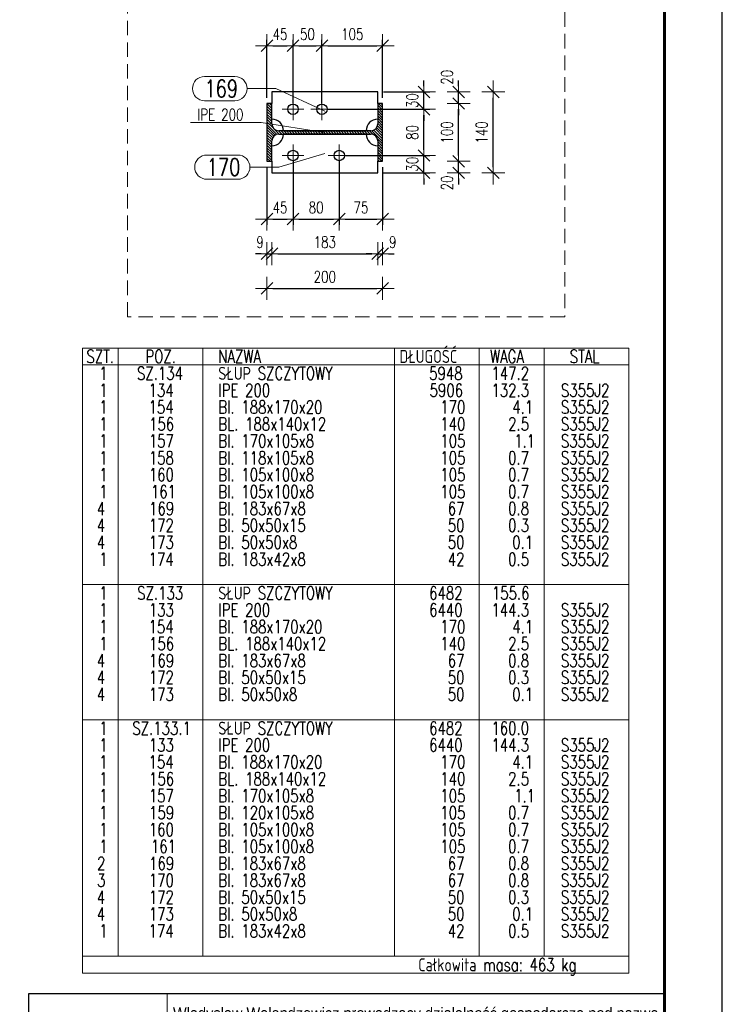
# Model space of a CAD drawing. Header units: millimetres. Extents: x -174 to 432, y 15234 to 15730.
# Tile 20 of 24: x 304 to 426, y 15358 to 15529. Entities that reach past the tile are written whole.
import ezdxf
from ezdxf.enums import TextEntityAlignment as Align

# ---------------------------------------------------------------- set-up
doc = ezdxf.new("R2010")
doc.units = ezdxf.units.MM
doc.header["$LTSCALE"] = 10
doc.linetypes.add('HIDDEN', pattern=[0.375, 0.25, -0.125])
doc.linetypes.add('MITTE', pattern=[2, 1.25, -0.25, 0.25, -0.25])
doc.layers.get('Defpoints').update_dxf_attribs({"color": 1})
doc.layers.add('_FORMATKA', color=8, linetype='Continuous', plot=False)
for name, color, linetype, lineweight in [('_RAMKA', 7, 'Continuous', 35), ('_Tabelka', 7, 'Continuous', 25), ('PS_DIM', 4, 'Continuous', 13), ('PS_Hatch', 3, 'Continuous', 9), ('PS_Hidden', 2, 'HIDDEN', 9), ('PS_Mid', 5, 'MITTE', 15), ('PS_Pos', 1, 'Continuous', 15), ('PS_SOLID', 7, 'Continuous', 30)]:
    doc.layers.add(name, color=color, linetype=linetype, lineweight=lineweight)
doc.styles.add('gil', font='txt', dxfattribs={"width": 0.9})
doc.styles.add('simplex', font='simplex.shx', dxfattribs={"width": 0.75})
doc.dimstyles.new('1_10_PRZ', dxfattribs={"dimtxt": 2, "dimasz": 1, "dimexe": 2, "dimexo": 5, "dimgap": 1, "dimtad": 1, "dimdec": 0, "dimlfac": 10, "dimtxsty": 'simplex', "dimblk": 'dimznak', "dimcen": 2, "dimse1": 1, "dimse2": 1, "dimclrt": 3, "dimadec": 1, "dimazin": 0, "dimtfac": 1, "dimtdec": 0, "dimtix": 1, "dimtmove": 2, "dimatfit": 3, "dimldrblk": 'dim-grot', "dimfxl": 1, "dimarcsym": 0})
doc.dimstyles.new('1_10_SC', dxfattribs={"dimtxt": 2, "dimasz": 1, "dimexe": 1, "dimexo": 1, "dimgap": 1, "dimtad": 1, "dimdec": 0, "dimlfac": 10, "dimtxsty": 'simplex', "dimblk": 'dimznak', "dimcen": 2, "dimclrd": 256, "dimclre": 256, "dimclrt": 3, "dimadec": 1, "dimazin": 0, "dimtfac": 1, "dimtdec": 0, "dimtix": 1, "dimtmove": 2, "dimatfit": 3, "dimldrblk": 'dim-grot', "dimfxl": 1, "dimarcsym": 0})

# ---------------------------------------------------------------- blocks, each defined once
blk = doc.blocks.new('*U160')
at = {"layer": '_FORMATKA', "lineweight": -3}
blk.add_lwpolyline([(-594, 0), (0, 0), (0, 420), (-594, 420)], close=True, dxfattribs=at)
at = {"layer": '_RAMKA', "lineweight": -3, "const_width": 0.5}
blk.add_lwpolyline([(-564, 10), (-10, 10), (-10, 410), (-564, 410)], close=True, dxfattribs=at)
blk = doc.blocks.new('tabela_rys')
at = {"layer": '_Tabelka', "color": 251, "lineweight": 15}
blk.add_line((45.62, 123.55), (45.62, 91.73), dxfattribs=at)
at = {"layer": '_Tabelka', "color": 251, "lineweight": 30}
blk.add_lwpolyline([(131.62, 123.55), (21.62, 123.55), (21.62, 7.77), (131.62, 7.77)], close=True, dxfattribs=at)
at = {"layer": '_Tabelka', "color": 7, "insert": (46.6, 116.81), "char_height": 2, "attachment_point": 4, "style": 'gil'}
blk.add_mtext_dynamic_manual_height_columns('{\\fArial|b0|i0|c0|p34;\\C256;W\\fArial|b0|i0|c238|p34;ł\\fArial|b0|i0|c0|p34;ad\\fArial|b0|i0|c238|p34;ysł\\fArial|b0|i0|c0|p34;aw Wa\\fArial|b0|i0|c238|p34;le\\fArial|b0|i0|c0|p34;nd\\fArial|b0|i0|c238|p34;ze\\fArial|b0|i0|c0|p34;w\\fArial|b0|i0|c238|p34;i\\fArial|b0|i0|c0|p34;c\\fArial|b0|i0|c238|p34;z\\fArial|b0|i0|c0|p34;\\~\\fArial|b0|i0|c238|p34;pr\\fArial|b0|i0|c0|p34;owad\\fArial|b0|i0|c238|p34;zą\\fArial|b0|i0|c0|p34;c\\fArial|b0|i0|c238|p34;y\\fArial|b0|i0|c0|p34; d\\fArial|b0|i0|c238|p34;zi\\fArial|b0|i0|c0|p34;a\\fArial|b0|i0|c238|p34;ł\\fArial|b0|i0|c0|p34;a\\fArial|b0|i0|c238|p34;l\\fArial|b0|i0|c0|p34;no\\fArial|b0|i0|c238|p34;ść\\fArial|b0|i0|c0|p34; \\fArial|b0|i0|c238|p34;g\\fArial|b0|i0|c0|p34;o\\fArial|b0|i0|c238|p34;sp\\fArial|b0|i0|c0|p34;oda\\fArial|b0|i0|c238|p34;r\\fArial|b0|i0|c0|p34;c\\fArial|b0|i0|c238|p34;zą\\fArial|b0|i0|c0|p34; \\fArial|b0|i0|c238|p34;p\\fArial|b0|i0|c0|p34;od na\\fArial|b0|i0|c238|p34;z\\fArial|b0|i0|c0|p34;w\\fArial|b0|i0|c238|p34;ą\\fArial|b0|i0|c0|p34; \\fArial|b0|i0|c238|p34;"Z\\fArial|b0|i0|c0|p34;a\\fArial|b0|i0|c238|p34;kł\\fArial|b0|i0|c0|p34;ad \\fArial|b0|i0|c238|p34;St\\fArial|b0|i0|c0|p34;o\\fArial|b0|i0|c238|p34;l\\fArial|b0|i0|c0|p34;a\\fArial|b0|i0|c238|p34;rsk\\fArial|b0|i0|c0|p34;o-\\fArial|b0|i0|c238|p34;T\\fArial|b0|i0|c0|p34;a\\fArial|b0|i0|c238|p34;pi\\fArial|b0|i0|c0|p34;c\\fArial|b0|i0|c238|p34;erski\\fArial|b0|i0|c0|p34; W\\fArial|b0|i0|c238|p34;ł\\fArial|b0|i0|c0|p34;ad\\fArial|b0|i0|c238|p34;ysł\\fArial|b0|i0|c0|p34;aw Wa\\fArial|b0|i0|c238|p34;le\\fArial|b0|i0|c0|p34;nd\\fArial|b0|i0|c238|p34;ze\\fArial|b0|i0|c0|p34;w\\fArial|b0|i0|c238|p34;i\\fArial|b0|i0|c0|p34;c\\fArial|b0|i0|c238|p34;z"\\fArial|b0|i0|c0|p34; \\fArial|b0|i0|c238|p34;M\\fArial|b0|i0|c0|p34;a\\fArial|b0|i0|c238|p34;ł\\fArial|b0|i0|c0|p34;a \\fArial|b0|i0|c238|p34;Hut\\fArial|b0|i0|c0|p34;a \\fArial|b0|i0|c238|p34;1\\fArial|b0|i0|c0|p34;B\\fArial|b0|i0|c238|p34;, \\P16-402 Suwałki}', width=87.5522, gutter_width=12.5, heights=[51.49], dxfattribs=at)
at = {"layer": '_Tabelka', "color": 7, "style": 'gil', "width": 0.9}
for p in [(47.79, 34.83), (47.79, 30.29), (47.79, 26.06)]:
    blk.add_attdef('NAZWA_RYS:', text='', height=2.5, dxfattribs=at).set_placement(p, align=Align.MIDDLE_LEFT)
blk.add_attdef('FORMAT', text='', height=2.5, dxfattribs=at).set_placement((33.12, 15.91), align=Align.MIDDLE)
at = {"layer": '_Tabelka', "color": 7, "style": 'gil', "width": 0.9, "flags": 8}
for tag, p in [('DATA', (61.11, 15.91)), ('SKALA', (87.85, 15.91)), ('NR_RYSUNKU', (117.18, 15.91))]:
    blk.add_attdef(tag, text='', height=2.5, dxfattribs=at).set_placement(p, align=Align.MIDDLE)
blk = doc.blocks.new('dimznak')
at = {"color": 0}
for points in [[(0, 2), (0, -2)], [(-2, 0), (2, 0)]]:
    blk.add_lwpolyline(points, dxfattribs=at)
at = {"color": 2}
blk.add_lwpolyline([(1, 1), (-1, -1)], dxfattribs=at)
blk = doc.blocks.new('*D186')
at = {"layer": 'Defpoints', "color": 0, "transparency": 16777216}
for p in [(351.45, 15523.99), (346.95, 15513.99), (351.45, 15512.99)]:
    blk.add_point(p, dxfattribs=at)
at = {"layer": 'PS_DIM', "lineweight": -2, "transparency": 16777216}
for p, q in [((346.95, 15514.99), (346.95, 15524.99)), ((347.95, 15523.99), (350.45, 15523.99)), ((351.45, 15513.99), (351.45, 15524.99))]:
    blk.add_line(p, q, dxfattribs=at)
at = {"layer": 'PS_DIM', "lineweight": -2, "transparency": 16777216, "rotation": 180}
blk.add_blockref('dimznak', (346.95, 15523.99), dxfattribs=at)
at = {"layer": 'PS_DIM', "lineweight": -2, "transparency": 16777216}
blk.add_blockref('dimznak', (351.45, 15523.99), dxfattribs=at)
at = {"layer": 'PS_DIM', "color": 3, "transparency": 16777216, "insert": (349.2, 15525.99), "char_height": 2, "attachment_point": 5, "style": 'simplex'}
blk.add_mtext('45', dxfattribs=at)
blk = doc.blocks.new('dim-grot')
blk.add_hatch(color=256).paths.add_polyline_path([(0, 0), (-2, 0.5), (-2, -0.5)])
blk.add_lwpolyline([(0, 0), (-2, 0.5), (-2, -0.5), (0, 0)])
blk = doc.blocks.new('*D187')
at = {"layer": 'Defpoints', "color": 0, "transparency": 16777216}
for p in [(356.45, 15523.99), (351.45, 15512.99), (356.45, 15512.99)]:
    blk.add_point(p, dxfattribs=at)
at = {"layer": 'PS_DIM', "lineweight": -2, "transparency": 16777216}
for p, q in [((351.45, 15513.99), (351.45, 15524.99)), ((352.45, 15523.99), (355.45, 15523.99)), ((356.45, 15513.99), (356.45, 15524.99))]:
    blk.add_line(p, q, dxfattribs=at)
at = {"layer": 'PS_DIM', "lineweight": -2, "transparency": 16777216, "rotation": 180}
blk.add_blockref('dimznak', (351.45, 15523.99), dxfattribs=at)
at = {"layer": 'PS_DIM', "lineweight": -2, "transparency": 16777216}
blk.add_blockref('dimznak', (356.45, 15523.99), dxfattribs=at)
at = {"layer": 'PS_DIM', "color": 3, "transparency": 16777216, "insert": (353.95, 15525.99), "char_height": 2, "attachment_point": 5, "style": 'simplex'}
blk.add_mtext('50', dxfattribs=at)
blk = doc.blocks.new('*D188')
at = {"layer": 'Defpoints', "color": 0, "transparency": 16777216}
for p in [(366.95, 15523.99), (366.95, 15513.99), (356.45, 15512.99)]:
    blk.add_point(p, dxfattribs=at)
at = {"layer": 'PS_DIM', "lineweight": -2, "transparency": 16777216}
for p, q in [((356.45, 15513.99), (356.45, 15524.99)), ((357.45, 15523.99), (365.95, 15523.99)), ((366.95, 15514.99), (366.95, 15524.99))]:
    blk.add_line(p, q, dxfattribs=at)
at = {"layer": 'PS_DIM', "lineweight": -2, "transparency": 16777216, "rotation": 180}
blk.add_blockref('dimznak', (356.45, 15523.99), dxfattribs=at)
at = {"layer": 'PS_DIM', "lineweight": -2, "transparency": 16777216}
blk.add_blockref('dimznak', (366.95, 15523.99), dxfattribs=at)
at = {"layer": 'PS_DIM', "color": 3, "transparency": 16777216, "insert": (361.7, 15525.99), "char_height": 2, "attachment_point": 5, "style": 'simplex'}
blk.add_mtext('105', dxfattribs=at)
blk = doc.blocks.new('*D189')
at = {"layer": 'Defpoints', "color": 0, "transparency": 16777216}
for p in [(346.95, 15503.99), (351.45, 15504.99), (351.45, 15493.99)]:
    blk.add_point(p, dxfattribs=at)
at = {"layer": 'PS_DIM', "lineweight": -2, "transparency": 16777216}
for p, q in [((351.45, 15503.99), (351.45, 15492.99)), ((346.95, 15502.99), (346.95, 15492.99)), ((347.95, 15493.99), (350.45, 15493.99))]:
    blk.add_line(p, q, dxfattribs=at)
at = {"layer": 'PS_DIM', "lineweight": -2, "transparency": 16777216, "rotation": 180}
blk.add_blockref('dimznak', (346.95, 15493.99), dxfattribs=at)
at = {"layer": 'PS_DIM', "lineweight": -2, "transparency": 16777216}
blk.add_blockref('dimznak', (351.45, 15493.99), dxfattribs=at)
at = {"layer": 'PS_DIM', "color": 3, "transparency": 16777216, "insert": (349.2, 15495.99), "char_height": 2, "attachment_point": 5, "style": 'simplex'}
blk.add_mtext('45', dxfattribs=at)
blk = doc.blocks.new('*D190')
at = {"layer": 'Defpoints', "color": 0, "transparency": 16777216}
for p in [(351.45, 15504.99), (359.45, 15504.99), (359.45, 15493.99)]:
    blk.add_point(p, dxfattribs=at)
at = {"layer": 'PS_DIM', "lineweight": -2, "transparency": 16777216}
for p, q in [((351.45, 15503.99), (351.45, 15492.99)), ((359.45, 15503.99), (359.45, 15492.99)), ((352.45, 15493.99), (358.45, 15493.99))]:
    blk.add_line(p, q, dxfattribs=at)
at = {"layer": 'PS_DIM', "lineweight": -2, "transparency": 16777216, "rotation": 180}
blk.add_blockref('dimznak', (351.45, 15493.99), dxfattribs=at)
at = {"layer": 'PS_DIM', "lineweight": -2, "transparency": 16777216}
blk.add_blockref('dimznak', (359.45, 15493.99), dxfattribs=at)
at = {"layer": 'PS_DIM', "color": 3, "transparency": 16777216, "insert": (355.45, 15495.99), "char_height": 2, "attachment_point": 5, "style": 'simplex'}
blk.add_mtext('80', dxfattribs=at)
blk = doc.blocks.new('*D191')
at = {"layer": 'Defpoints', "color": 0, "transparency": 16777216}
for p in [(359.45, 15504.99), (366.95, 15503.99), (366.95, 15493.99)]:
    blk.add_point(p, dxfattribs=at)
at = {"layer": 'PS_DIM', "lineweight": -2, "transparency": 16777216}
for p, q in [((359.45, 15503.99), (359.45, 15492.99)), ((366.95, 15502.99), (366.95, 15492.99)), ((360.45, 15493.99), (365.95, 15493.99))]:
    blk.add_line(p, q, dxfattribs=at)
at = {"layer": 'PS_DIM', "lineweight": -2, "transparency": 16777216, "rotation": 180}
blk.add_blockref('dimznak', (359.45, 15493.99), dxfattribs=at)
at = {"layer": 'PS_DIM', "lineweight": -2, "transparency": 16777216}
blk.add_blockref('dimznak', (366.95, 15493.99), dxfattribs=at)
at = {"layer": 'PS_DIM', "color": 3, "transparency": 16777216, "insert": (363.2, 15495.99), "char_height": 2, "attachment_point": 5, "style": 'simplex'}
blk.add_mtext('75', dxfattribs=at)
blk = doc.blocks.new('*D192')
at = {"layer": 'Defpoints', "color": 0, "transparency": 16777216}
for p in [(346.95, 15503.99), (347.8, 15503.99), (347.8, 15487.99)]:
    blk.add_point(p, dxfattribs=at)
at = {"layer": 'PS_DIM', "color": 0, "lineweight": -2, "transparency": 16777216}
for p, q in [((345.95, 15487.99), (344.95, 15487.99)), ((346.95, 15487.99), (347.8, 15487.99)), ((348.8, 15487.99), (349.8, 15487.99))]:
    blk.add_line(p, q, dxfattribs=at)
blk.add_blockref('dimznak', (346.95, 15487.99), dxfattribs=at)
at = {"layer": 'PS_DIM', "color": 0, "lineweight": -2, "transparency": 16777216, "rotation": 180}
blk.add_blockref('dimznak', (347.8, 15487.99), dxfattribs=at)
at = {"layer": 'PS_DIM', "color": 3, "transparency": 16777216, "insert": (345.73, 15489.99), "char_height": 2, "attachment_point": 5, "style": 'simplex'}
blk.add_mtext('9', dxfattribs=at)
blk = doc.blocks.new('*D193')
at = {"layer": 'Defpoints', "color": 0, "transparency": 16777216}
for p in [(347.8, 15503.99), (366.1, 15501.99), (366.1, 15487.99)]:
    blk.add_point(p, dxfattribs=at)
at = {"layer": 'PS_DIM', "color": 0, "lineweight": -2, "transparency": 16777216}
blk.add_line((348.8, 15487.99), (365.1, 15487.99), dxfattribs=at)
at = {"layer": 'PS_DIM', "color": 0, "lineweight": -2, "transparency": 16777216, "rotation": 180}
blk.add_blockref('dimznak', (347.8, 15487.99), dxfattribs=at)
at = {"layer": 'PS_DIM', "color": 0, "lineweight": -2, "transparency": 16777216}
blk.add_blockref('dimznak', (366.1, 15487.99), dxfattribs=at)
at = {"layer": 'PS_DIM', "color": 3, "transparency": 16777216, "insert": (356.95, 15489.99), "char_height": 2, "attachment_point": 5, "style": 'simplex'}
blk.add_mtext('183', dxfattribs=at)
blk = doc.blocks.new('*D194')
at = {"layer": 'Defpoints', "color": 0, "transparency": 16777216}
for p in [(366.95, 15503.99), (366.1, 15501.99), (366.95, 15487.99)]:
    blk.add_point(p, dxfattribs=at)
at = {"layer": 'PS_DIM', "color": 0, "lineweight": -2, "transparency": 16777216}
for p, q in [((365.1, 15487.99), (364.1, 15487.99)), ((366.1, 15487.99), (366.95, 15487.99)), ((367.95, 15487.99), (368.95, 15487.99))]:
    blk.add_line(p, q, dxfattribs=at)
blk.add_blockref('dimznak', (366.1, 15487.99), dxfattribs=at)
at = {"layer": 'PS_DIM', "color": 0, "lineweight": -2, "transparency": 16777216, "rotation": 180}
blk.add_blockref('dimznak', (366.95, 15487.99), dxfattribs=at)
at = {"layer": 'PS_DIM', "color": 3, "transparency": 16777216, "insert": (368.71, 15489.99), "char_height": 2, "attachment_point": 5, "style": 'simplex'}
blk.add_mtext('9', dxfattribs=at)
blk = doc.blocks.new('*D195')
at = {"layer": 'Defpoints', "color": 0, "transparency": 16777216}
for p in [(346.95, 15503.99), (366.95, 15503.99), (366.95, 15481.99)]:
    blk.add_point(p, dxfattribs=at)
at = {"layer": 'PS_DIM', "color": 0, "lineweight": -2, "transparency": 16777216}
blk.add_line((347.95, 15481.99), (365.95, 15481.99), dxfattribs=at)
at = {"layer": 'PS_DIM', "color": 0, "lineweight": -2, "transparency": 16777216, "rotation": 180}
blk.add_blockref('dimznak', (346.95, 15481.99), dxfattribs=at)
at = {"layer": 'PS_DIM', "color": 0, "lineweight": -2, "transparency": 16777216}
blk.add_blockref('dimznak', (366.95, 15481.99), dxfattribs=at)
at = {"layer": 'PS_DIM', "color": 3, "transparency": 16777216, "insert": (356.95, 15483.99), "char_height": 2, "attachment_point": 5, "style": 'simplex'}
blk.add_mtext('200', dxfattribs=at)
blk = doc.blocks.new('*D196')
at = {"layer": 'Defpoints', "color": 0, "transparency": 16777216}
for p in [(359.45, 15504.99), (374.1, 15504.99), (366.1, 15501.99)]:
    blk.add_point(p, dxfattribs=at)
at = {"layer": 'PS_DIM', "lineweight": -2, "transparency": 16777216}
for p, q in [((374.1, 15505.99), (374.1, 15506.99)), ((360.45, 15504.99), (375.1, 15504.99)), ((374.1, 15501.99), (374.1, 15504.99)), ((367.1, 15501.99), (375.1, 15501.99)), ((374.1, 15500.99), (374.1, 15499.99))]:
    blk.add_line(p, q, dxfattribs=at)
for p, rotation in [((374.1, 15504.99), 270), ((374.1, 15501.99), 90)]:
    blk.add_blockref('dimznak', p, dxfattribs=dict(at, rotation=rotation))
at = {"layer": 'PS_DIM', "color": 3, "transparency": 16777216, "insert": (372.1, 15503.49), "char_height": 2, "attachment_point": 5, "rotation": 90, "style": 'simplex'}
blk.add_mtext('30', dxfattribs=at)
blk = doc.blocks.new('*D197')
at = {"layer": 'Defpoints', "color": 0, "transparency": 16777216}
for p in [(356.45, 15512.99), (374.1, 15512.99), (359.45, 15504.99)]:
    blk.add_point(p, dxfattribs=at)
at = {"layer": 'PS_DIM', "lineweight": -2, "transparency": 16777216}
for p, q in [((357.45, 15512.99), (375.1, 15512.99)), ((374.1, 15505.99), (374.1, 15511.99)), ((360.45, 15504.99), (375.1, 15504.99))]:
    blk.add_line(p, q, dxfattribs=at)
for p, rotation in [((374.1, 15512.99), 90), ((374.1, 15504.99), 270)]:
    blk.add_blockref('dimznak', p, dxfattribs=dict(at, rotation=rotation))
at = {"layer": 'PS_DIM', "color": 3, "transparency": 16777216, "insert": (372.1, 15508.99), "char_height": 2, "attachment_point": 5, "rotation": 90, "style": 'simplex'}
blk.add_mtext('80', dxfattribs=at)
blk = doc.blocks.new('*D198')
at = {"layer": 'Defpoints', "color": 0, "transparency": 16777216}
for p in [(366.1, 15515.99), (374.1, 15515.99), (356.45, 15512.99)]:
    blk.add_point(p, dxfattribs=at)
at = {"layer": 'PS_DIM', "lineweight": -2, "transparency": 16777216}
for p, q in [((374.1, 15516.99), (374.1, 15517.99)), ((367.1, 15515.99), (375.1, 15515.99)), ((374.1, 15512.99), (374.1, 15515.99)), ((357.45, 15512.99), (375.1, 15512.99)), ((374.1, 15511.99), (374.1, 15510.99))]:
    blk.add_line(p, q, dxfattribs=at)
for p, rotation in [((374.1, 15515.99), 270), ((374.1, 15512.99), 90)]:
    blk.add_blockref('dimznak', p, dxfattribs=dict(at, rotation=rotation))
at = {"layer": 'PS_DIM', "color": 3, "transparency": 16777216, "insert": (372.1, 15514.49), "char_height": 2, "attachment_point": 5, "rotation": 90, "style": 'simplex'}
blk.add_mtext('30', dxfattribs=at)
blk = doc.blocks.new('*D199')
at = {"layer": 'Defpoints', "color": 0, "transparency": 16777216}
for p in [(366.95, 15503.99), (380.1, 15503.99), (366.1, 15501.99)]:
    blk.add_point(p, dxfattribs=at)
at = {"layer": 'PS_DIM', "color": 0, "lineweight": -2, "transparency": 16777216}
for p, q in [((380.1, 15504.99), (380.1, 15505.99)), ((380.1, 15501.99), (380.1, 15503.99)), ((380.1, 15500.99), (380.1, 15499.99))]:
    blk.add_line(p, q, dxfattribs=at)
for p, rotation in [((380.1, 15503.99), 270), ((380.1, 15501.99), 90)]:
    blk.add_blockref('dimznak', p, dxfattribs=dict(at, rotation=rotation))
at = {"layer": 'PS_DIM', "color": 3, "transparency": 16777216, "insert": (378.1, 15500.24), "char_height": 2, "attachment_point": 5, "rotation": 90, "style": 'simplex'}
blk.add_mtext('20', dxfattribs=at)
blk = doc.blocks.new('*D200')
at = {"layer": 'Defpoints', "color": 0, "transparency": 16777216}
for p in [(366.1, 15513.99), (380.1, 15513.99), (366.95, 15503.99)]:
    blk.add_point(p, dxfattribs=at)
at = {"layer": 'PS_DIM', "color": 0, "lineweight": -2, "transparency": 16777216}
blk.add_line((380.1, 15504.99), (380.1, 15512.99), dxfattribs=at)
for p, rotation in [((380.1, 15513.99), 90), ((380.1, 15503.99), 270)]:
    blk.add_blockref('dimznak', p, dxfattribs=dict(at, rotation=rotation))
at = {"layer": 'PS_DIM', "color": 3, "transparency": 16777216, "insert": (378.1, 15508.99), "char_height": 2, "attachment_point": 5, "rotation": 90, "style": 'simplex'}
blk.add_mtext('100', dxfattribs=at)
blk = doc.blocks.new('*D201')
at = {"layer": 'Defpoints', "color": 0, "transparency": 16777216}
for p in [(366.1, 15515.99), (380.1, 15515.99), (366.1, 15513.99)]:
    blk.add_point(p, dxfattribs=at)
at = {"layer": 'PS_DIM', "color": 0, "lineweight": -2, "transparency": 16777216}
for p, q in [((380.1, 15516.99), (380.1, 15517.99)), ((380.1, 15513.99), (380.1, 15515.99)), ((380.1, 15512.99), (380.1, 15511.99))]:
    blk.add_line(p, q, dxfattribs=at)
for p, rotation in [((380.1, 15515.99), 270), ((380.1, 15513.99), 90)]:
    blk.add_blockref('dimznak', p, dxfattribs=dict(at, rotation=rotation))
at = {"layer": 'PS_DIM', "color": 3, "transparency": 16777216, "insert": (378.1, 15518.54), "char_height": 2, "attachment_point": 5, "rotation": 90, "style": 'simplex'}
blk.add_mtext('20', dxfattribs=at)
blk = doc.blocks.new('*D202')
at = {"layer": 'Defpoints', "color": 0, "transparency": 16777216}
for p in [(366.1, 15515.99), (386.1, 15515.99), (366.1, 15501.99)]:
    blk.add_point(p, dxfattribs=at)
at = {"layer": 'PS_DIM', "color": 0, "lineweight": -2, "transparency": 16777216}
blk.add_line((386.1, 15502.99), (386.1, 15514.99), dxfattribs=at)
for p, rotation in [((386.1, 15515.99), 90), ((386.1, 15501.99), 270)]:
    blk.add_blockref('dimznak', p, dxfattribs=dict(at, rotation=rotation))
at = {"layer": 'PS_DIM', "color": 3, "transparency": 16777216, "insert": (384.1, 15508.99), "char_height": 2, "attachment_point": 5, "rotation": 90, "style": 'simplex'}
blk.add_mtext('140', dxfattribs=at)
blk = doc.blocks.new('*X333')
at = {"color": 7}
for p, q in [((409.52, 15471.67), (315.02, 15471.67)), ((315.02, 15471.67), (315.02, 15363.44)), ((409.52, 15363.44), (409.52, 15471.67)), ((315.02, 15363.44), (409.52, 15363.44))]:
    blk.add_line(p, q, dxfattribs=at)
at = {"color": 3}
for p, q in [((321.21, 15471.67), (321.21, 15366.37)), ((335.83, 15471.67), (335.83, 15366.37)), ((369.02, 15471.67), (369.02, 15366.37)), ((383.65, 15471.67), (383.65, 15366.37)), ((394.9, 15471.67), (394.9, 15366.37)), ((315.02, 15468.74), (409.52, 15468.74)), ((315.02, 15430.72), (409.52, 15430.72)), ((315.02, 15407.32), (409.52, 15407.32)), ((315.02, 15366.37), (409.52, 15366.37))]:
    blk.add_line(p, q, dxfattribs=at)
at = {"color": 1, "style": 'simplex', "width": 0.75}
for s, p in [('SZT.', (315.71, 15469.08)), ('POZ.', (325.91, 15469.08)), ('NAZWA', (338.53, 15469.08)), ('DŁUGOŚĆ', (369.86, 15469.08)), ('WAGA', (385.53, 15469.08)), ('STAL', (399.32, 15469.08)), ('Całkowita masa: 463 kg', (373.12, 15363.78))]:
    blk.add_text(s, height=2.25, dxfattribs=at).set_placement(p)
at = {"color": 3, "style": 'simplex', "width": 0.75}
for s, p in [('1', (317.92, 15466.16)), ('SZ.134', (324.46, 15466.16)), ('SŁUP SZCZYTOWY', (338.53, 15466.16)), ('5948', (375, 15466.16)), ('147.2', (385.77, 15466.16)), ('1', (317.92, 15428.13)), ('SZ.133', (324.5, 15428.13)), ('SŁUP SZCZYTOWY', (338.53, 15428.13)), ('6482', (375, 15428.13)), ('155.6', (385.85, 15428.13)), ('1', (317.92, 15404.73)), ('SZ.133.1', (323.66, 15404.73)), ('SŁUP SZCZYTOWY', (338.53, 15404.73)), ('6482', (375, 15404.73)), ('160.0', (385.77, 15404.73))]:
    blk.add_text(s, height=2.25, dxfattribs=at).set_placement(p)
at = {"color": 4, "style": 'simplex', "width": 0.75}
for s, p in [('1', (317.92, 15463.23)), ('134', (326.47, 15463.23)), ('IPE 200', (338.53, 15463.23)), ('5906', (375.08, 15463.23)), ('132.3', (385.77, 15463.23)), ('S355J2', (397.79, 15463.23)), ('1', (317.92, 15460.31)), ('154', (326.47, 15460.31)), ('Bl. 188x170x20', (338.53, 15460.31)), ('170', (376.93, 15460.31)), ('4.1', (389.38, 15460.31)), ('S355J2', (397.79, 15460.31)), ('1', (317.92, 15457.38)), ('156', (326.55, 15457.38)), ('BL. 188x140x12', (338.53, 15457.38)), ('140', (376.93, 15457.38)), ('2.5', (388.66, 15457.38)), ('S355J2', (397.79, 15457.38)), ('1', (317.92, 15454.46)), ('157', (326.51, 15454.46)), ('Bl. 170x105x8', (338.53, 15454.46)), ('105', (376.93, 15454.46)), ('1.1', (389.71, 15454.46)), ('S355J2', (397.79, 15454.46)), ('1', (317.92, 15451.53)), ('158', (326.51, 15451.53)), ('Bl. 118x105x8', (338.53, 15451.53)), ('105', (376.93, 15451.53)), ('0.7', (388.66, 15451.53)), ('S355J2', (397.79, 15451.53)), ('1', (317.92, 15448.61)), ('160', (326.51, 15448.61)), ('Bl. 105x100x8', (338.53, 15448.61)), ('105', (376.93, 15448.61)), ('0.7', (388.66, 15448.61)), ('S355J2', (397.79, 15448.61)), ('1', (317.92, 15445.68)), ('161', (326.87, 15445.68)), ('Bl. 105x100x8', (338.53, 15445.68)), ('105', (376.93, 15445.68)), ('0.7', (388.66, 15445.68)), ('S355J2', (397.79, 15445.68)), ('4', (317.51, 15442.76)), ('169', (326.55, 15442.76)), ('Bl. 183x67x8', (338.53, 15442.76)), ('67', (378.22, 15442.76)), ('0.8', (388.66, 15442.76)), ('S355J2', (397.79, 15442.76)), ('4', (317.51, 15439.83)), ('172', (326.51, 15439.83)), ('Bl. 50x50x15', (338.53, 15439.83)), ('50', (378.22, 15439.83)), ('0.3', (388.66, 15439.83)), ('S355J2', (397.79, 15439.83)), ('4', (317.51, 15436.91)), ('173', (326.51, 15436.91)), ('Bl. 50x50x8', (338.53, 15436.91)), ('50', (378.22, 15436.91)), ('0.1', (389.38, 15436.91)), ('S355J2', (397.79, 15436.91)), ('1', (317.92, 15433.98)), ('174', (326.47, 15433.98)), ('Bl. 183x42x8', (338.53, 15433.98)), ('42', (378.22, 15433.98)), ('0.5', (388.66, 15433.98)), ('S355J2', (397.79, 15433.98)), ('1', (317.92, 15425.21)), ('133', (326.51, 15425.21)), ('IPE 200', (338.53, 15425.21)), ('6440', (375, 15425.21)), ('144.3', (385.77, 15425.21)), ('S355J2', (397.79, 15425.21)), ('1', (317.92, 15422.28)), ('154', (326.47, 15422.28)), ('Bl. 188x170x20', (338.53, 15422.28)), ('170', (376.93, 15422.28)), ('4.1', (389.38, 15422.28)), ('S355J2', (397.79, 15422.28)), ('1', (317.92, 15419.36)), ('156', (326.55, 15419.36)), ('BL. 188x140x12', (338.53, 15419.36)), ('140', (376.93, 15419.36)), ('2.5', (388.66, 15419.36)), ('S355J2', (397.79, 15419.36)), ('4', (317.51, 15416.43)), ('169', (326.55, 15416.43)), ('Bl. 183x67x8', (338.53, 15416.43)), ('67', (378.22, 15416.43)), ('0.8', (388.66, 15416.43)), ('S355J2', (397.79, 15416.43)), ('4', (317.51, 15413.51)), ('172', (326.51, 15413.51)), ('Bl. 50x50x15', (338.53, 15413.51)), ('50', (378.22, 15413.51)), ('0.3', (388.66, 15413.51)), ('S355J2', (397.79, 15413.51)), ('4', (317.51, 15410.58)), ('173', (326.51, 15410.58)), ('Bl. 50x50x8', (338.53, 15410.58)), ('50', (378.22, 15410.58)), ('0.1', (389.38, 15410.58)), ('S355J2', (397.79, 15410.58)), ('1', (317.92, 15401.81)), ('133', (326.51, 15401.81)), ('IPE 200', (338.53, 15401.81)), ('6440', (375, 15401.81)), ('144.3', (385.77, 15401.81)), ('S355J2', (397.79, 15401.81)), ('Bl. 188x170x20', (338.53, 15398.88)), ('170', (376.93, 15398.88)), ('S355J2', (397.79, 15398.88)), ('1', (317.92, 15398.88)), ('154', (326.47, 15398.88)), ('4.1', (389.38, 15398.88)), ('1', (317.92, 15395.96)), ('156', (326.55, 15395.96)), ('BL. 188x140x12', (338.53, 15395.96)), ('140', (376.93, 15395.96)), ('2.5', (388.66, 15395.96)), ('S355J2', (397.79, 15395.96)), ('1', (317.92, 15393.03)), ('157', (326.51, 15393.03)), ('Bl. 170x105x8', (338.53, 15393.03)), ('105', (376.93, 15393.03)), ('1.1', (389.71, 15393.03)), ('S355J2', (397.79, 15393.03)), ('1', (317.92, 15390.11)), ('159', (326.55, 15390.11)), ('Bl. 120x105x8', (338.53, 15390.11)), ('105', (376.93, 15390.11)), ('0.7', (388.66, 15390.11)), ('S355J2', (397.79, 15390.11)), ('1', (317.92, 15387.18)), ('160', (326.51, 15387.18)), ('Bl. 105x100x8', (338.53, 15387.18)), ('105', (376.93, 15387.18)), ('0.7', (388.66, 15387.18)), ('S355J2', (397.79, 15387.18)), ('1', (317.92, 15384.26)), ('161', (326.87, 15384.26)), ('Bl. 105x100x8', (338.53, 15384.26)), ('105', (376.93, 15384.26)), ('0.7', (388.66, 15384.26)), ('S355J2', (397.79, 15384.26)), ('2', (317.55, 15381.33)), ('169', (326.55, 15381.33)), ('Bl. 183x67x8', (338.53, 15381.33)), ('67', (378.22, 15381.33)), ('0.8', (388.66, 15381.33)), ('S355J2', (397.79, 15381.33)), ('Bl. 183x67x8', (338.53, 15378.41)), ('3', (317.55, 15378.41)), ('170', (326.51, 15378.41)), ('67', (378.22, 15378.41)), ('0.8', (388.66, 15378.41)), ('S355J2', (397.79, 15378.41)), ('4', (317.51, 15375.48)), ('172', (326.51, 15375.48)), ('Bl. 50x50x15', (338.53, 15375.48)), ('50', (378.22, 15375.48)), ('0.3', (388.66, 15375.48)), ('S355J2', (397.79, 15375.48)), ('4', (317.51, 15372.56)), ('173', (326.51, 15372.56)), ('Bl. 50x50x8', (338.53, 15372.56)), ('50', (378.22, 15372.56)), ('0.1', (389.38, 15372.56)), ('S355J2', (397.79, 15372.56)), ('1', (317.92, 15369.63)), ('174', (326.47, 15369.63)), ('Bl. 183x42x8', (338.53, 15369.63)), ('42', (378.22, 15369.63)), ('0.5', (388.66, 15369.63)), ('S355J2', (397.79, 15369.63))]:
    blk.add_text(s, height=2.25, dxfattribs=at).set_placement(p)
blk = doc.blocks.new('*X346')
at = {"color": 1}
for p in [(333.71, 15510.68), (356.95, 15508.99)]:
    blk.add_line(p, (345.95, 15510.68), dxfattribs=at)
at = {"color": 3, "style": 'simplex', "width": 0.75}
blk.add_text('IPE 200 ', height=2, dxfattribs=at).set_placement((334.91, 15511.08))
blk = doc.blocks.new('*X347')
at = {"color": 1}
for p, q in [((336.15, 15518.68), (341.4, 15518.68)), ((343.5, 15516.58), (348.5, 15516.58)), ((356.95, 15512.64), (348.5, 15516.58)), ((336.15, 15514.48), (341.4, 15514.48))]:
    blk.add_line(p, q, dxfattribs=at)
for centre, start, end in [((336.15, 15516.58), 90, 270), ((341.4, 15516.58), 270, 90)]:
    blk.add_arc(centre, 2.1, start, end, dxfattribs=at)
at = {"color": 2, "style": 'simplex', "width": 0.75}
blk.add_text('169', height=3, dxfattribs=at).set_placement((336.15, 15515.08))
blk = doc.blocks.new('*X348')
at = {"color": 1}
for p, q in [((356.95, 15505.34), (349, 15502.98)), ((336.54, 15505.08), (341.9, 15505.08)), ((344, 15502.98), (349, 15502.98)), ((336.54, 15500.88), (341.9, 15500.88))]:
    blk.add_line(p, q, dxfattribs=at)
for centre, start, end in [((336.54, 15502.98), 90, 270), ((341.9, 15502.98), 270, 90)]:
    blk.add_arc(centre, 2.1, start, end, dxfattribs=at)
at = {"color": 2, "style": 'simplex', "width": 0.75}
blk.add_text('170', height=3, dxfattribs=at).set_placement((336.54, 15501.48))

msp = doc.modelspace()

# ---------------------------------------------------------------- hatches: boundary and pattern name
at = {"layer": 'PS_Hatch'}
h = msp.add_hatch(dxfattribs=at)
h.set_pattern_fill('ANSI31', color=256, scale=0.1, angle=90, style=0)
h.set_pattern_definition([(135, (-13971.62005, 15746.11182), (-0.224506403, -0.224506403), [])])
h.paths.add_polyline_path([(366.95, 15503.99), (366.95, 15513.99), (366.1, 15513.99), (366.1, 15510.47), (366.07, 15510.23), (366.01, 15510.01), (365.89, 15509.8), (365.75, 15509.62), (365.56, 15509.47), (365.36, 15509.36), (365.13, 15509.29), (364.9, 15509.27), (349, 15509.27), (348.76, 15509.29), (348.54, 15509.36), (348.33, 15509.47), (348.15, 15509.62), (348, 15509.8), (347.89, 15510.01), (347.82, 15510.23), (347.8, 15510.47), (347.8, 15513.99), (346.95, 15513.99), (346.95, 15503.99), (347.8, 15503.99), (347.8, 15507.51), (347.82, 15507.74), (347.89, 15507.97), (348, 15508.17), (348.15, 15508.36), (348.33, 15508.51), (348.54, 15508.62), (348.76, 15508.68), (349, 15508.71), (364.9, 15508.71), (365.13, 15508.68), (365.36, 15508.62), (365.56, 15508.51), (365.75, 15508.36), (365.89, 15508.17), (366.01, 15507.97), (366.07, 15507.74), (366.1, 15507.51), (366.1, 15503.99)])

# ---------------------------------------------------------------- linework, layer by layer
at = {"layer": 'PS_Hidden'}
msp.add_lwpolyline([(322.83, 15604.79), (398.45, 15604.79), (398.45, 15477.08), (322.83, 15477.08)], close=True, dxfattribs=at)
at = {"layer": 'PS_Mid', "color": 5, "linetype": 'MITTE', "extrusion": (0, -1, 2.22045e-16)}
for p, q in [((351.45, 15511.09), (351.45, 15514.89)), ((356.45, 15511.09), (356.45, 15514.89)), ((349.55, 15512.99), (353.35, 15512.99)), ((354.55, 15512.99), (358.35, 15512.99)), ((351.45, 15503.09), (351.45, 15506.89)), ((359.45, 15503.09), (359.45, 15506.89)), ((349.55, 15504.99), (353.35, 15504.99)), ((357.55, 15504.99), (361.35, 15504.99))]:
    msp.add_line(p, q, dxfattribs=at)
at = {"layer": 'PS_SOLID', "color": 7, "linetype": 'Continuous', "extrusion": (0, -1, 2.22045e-16)}
for p, q in [((366.1, 15515.99), (347.8, 15515.99)), ((347.8, 15515.99), (347.8, 15513.99)), ((366.1, 15513.99), (366.1, 15515.99)), ((347.8, 15513.99), (346.95, 15513.99)), ((346.95, 15513.99), (346.95, 15503.99)), ((347.8, 15510.47), (347.8, 15513.99)), ((366.95, 15513.99), (366.1, 15513.99)), ((366.1, 15513.99), (366.1, 15510.47)), ((366.95, 15503.99), (366.95, 15513.99)), ((364.9, 15509.27), (349, 15509.27)), ((349, 15508.71), (364.9, 15508.71)), ((349.8, 15509.29), (364.1, 15509.29)), ((364.1, 15508.69), (349.8, 15508.69)), ((347.8, 15503.99), (347.8, 15507.51)), ((366.1, 15507.51), (366.1, 15503.99)), ((346.95, 15503.99), (347.8, 15503.99)), ((347.8, 15503.99), (347.8, 15501.99)), ((366.1, 15503.99), (366.95, 15503.99)), ((366.1, 15501.99), (366.1, 15503.99)), ((347.8, 15501.99), (366.1, 15501.99))]:
    msp.add_line(p, q, dxfattribs=at)
at = {"layer": 'PS_SOLID'}
for centre in [(351.45, 15512.99), (356.45, 15512.99), (351.45, 15504.99), (359.45, 15504.99)]:
    msp.add_circle(centre, 0.9, dxfattribs=at)
at = {"layer": 'PS_SOLID', "color": 7, "linetype": 'Continuous'}
for centre, radius, start, end in [((347.8, 15509.29), 2, 0, 90), ((349, 15510.47), 1.2, 180, 270), ((366.1, 15509.29), 2, 90, 180), ((364.9, 15510.47), 1.2, 270, 0), ((349, 15507.51), 1.2, 90, 180), ((347.8, 15508.69), 2, 270, 0), ((366.1, 15508.69), 2, 180, 270), ((364.9, 15507.51), 1.2, 0, 90)]:
    msp.add_arc(centre, radius, start, end, dxfattribs=at)

# ---------------------------------------------------------------- block references
at = {"layer": 'PS_DIM'}
msp.add_blockref('*U160', (425.71, 15234.12), dxfattribs=at)
at = {"layer": 'PS_DIM', "color": 2, "linetype": 'Continuous'}
msp.add_blockref('*X333', (0, 0), dxfattribs=at)
at = {"layer": 'PS_DIM', "color": 7}
msp.add_blockref('tabela_rys', (284.09, 15236.35), dxfattribs=at)
at = {"layer": 'PS_Pos'}
for name in ['*X347', '*X346', '*X348']:
    msp.add_blockref(name, (0, 0), dxfattribs=at)

# ---------------------------------------------------------------- dimensions: what is measured, and where the dimension line sits
at = {"layer": 'PS_DIM'}
for base, p1, p2, picture, middle in [((351.45, 15523.99), (346.95, 15513.99), (351.45, 15512.99), '*D186', (349.2, 15525.99)), ((356.45, 15523.99), (351.45, 15512.99), (356.45, 15512.99), '*D187', (353.95, 15525.99)), ((366.95, 15523.99), (356.45, 15512.99), (366.95, 15513.99), '*D188', (361.7, 15525.99)), ((351.45, 15493.99), (346.95, 15503.99), (351.45, 15504.99), '*D189', (349.2, 15495.99)), ((359.45, 15493.99), (351.45, 15504.99), (359.45, 15504.99), '*D190', (355.45, 15495.99)), ((366.95, 15493.99), (359.45, 15504.99), (366.95, 15503.99), '*D191', (363.2, 15495.99))]:
    dim = msp.add_linear_dim(base=base, p1=p1, p2=p2, dimstyle='1_10_SC', dxfattribs=at)
    dim.commit()
    dim.dimension.update_dxf_attribs({"geometry": picture, "text_midpoint": middle})
for base, p1, p2, picture, middle in [((380.1, 15515.99), (366.1, 15513.99), (366.1, 15515.99), '*D201', (378.1, 15518.54)), ((380.1, 15503.99), (366.1, 15501.99), (366.95, 15503.99), '*D199', (378.1, 15500.24))]:
    dim = msp.add_linear_dim(base=base, p1=p1, p2=p2, angle=90, dimstyle='1_10_PRZ', override={"dimfxl": 20, "dimfxlon": 1}, dxfattribs=at)
    dim.commit()
    dim.dimension.update_dxf_attribs({"geometry": picture, "text_midpoint": middle, "dimtype": 128})
for base, p1, p2, picture, middle in [((374.1, 15515.99), (356.45, 15512.99), (366.1, 15515.99), '*D198', (372.1, 15514.49)), ((374.1, 15512.99), (359.45, 15504.99), (356.45, 15512.99), '*D197', (372.1, 15508.99)), ((374.1, 15504.99), (366.1, 15501.99), (359.45, 15504.99), '*D196', (372.1, 15503.49))]:
    dim = msp.add_linear_dim(base=base, p1=p1, p2=p2, angle=90, dimstyle='1_10_SC', dxfattribs=at)
    dim.commit()
    dim.dimension.update_dxf_attribs({"geometry": picture, "text_midpoint": middle})
for base, p1, p2, picture, middle in [((386.1, 15515.99), (366.1, 15501.99), (366.1, 15515.99), '*D202', (384.1, 15508.99)), ((380.1, 15513.99), (366.95, 15503.99), (366.1, 15513.99), '*D200', (378.1, 15508.99))]:
    dim = msp.add_linear_dim(base=base, p1=p1, p2=p2, angle=90, dimstyle='1_10_PRZ', override={"dimfxl": 20, "dimfxlon": 1}, dxfattribs=at)
    dim.commit()
    dim.dimension.update_dxf_attribs({"geometry": picture, "text_midpoint": middle})
for base, p1, p2, picture, middle in [((347.79683505, 15487.98798611), (346.94683505, 15503.98798611), (347.79683505, 15503.98798611), '*D192', (345.73032468, 15489.98798611)), ((366.94683505, 15487.98798611), (366.09683505, 15501.98798611), (366.94683505, 15503.98798611), '*D194', (368.71305122, 15489.98798611))]:
    dim = msp.add_linear_dim(base=base, p1=p1, p2=p2, dimstyle='1_10_PRZ', override={"dimfxl": 20, "dimfxlon": 1}, dxfattribs=at)
    dim.commit()
    dim.dimension.update_dxf_attribs({"geometry": picture, "text_midpoint": middle, "dimtype": 128})
for base, p1, p2, picture, middle in [((366.95, 15481.99), (346.95, 15503.99), (366.95, 15503.99), '*D195', (356.95, 15483.99)), ((366.1, 15487.99), (347.8, 15503.99), (366.1, 15501.99), '*D193', (356.95, 15489.99))]:
    dim = msp.add_linear_dim(base=base, p1=p1, p2=p2, dimstyle='1_10_PRZ', override={"dimfxl": 20, "dimfxlon": 1}, dxfattribs=at)
    dim.commit()
    dim.dimension.update_dxf_attribs({"geometry": picture, "text_midpoint": middle})

doc.saveas('drawing.dxf')
